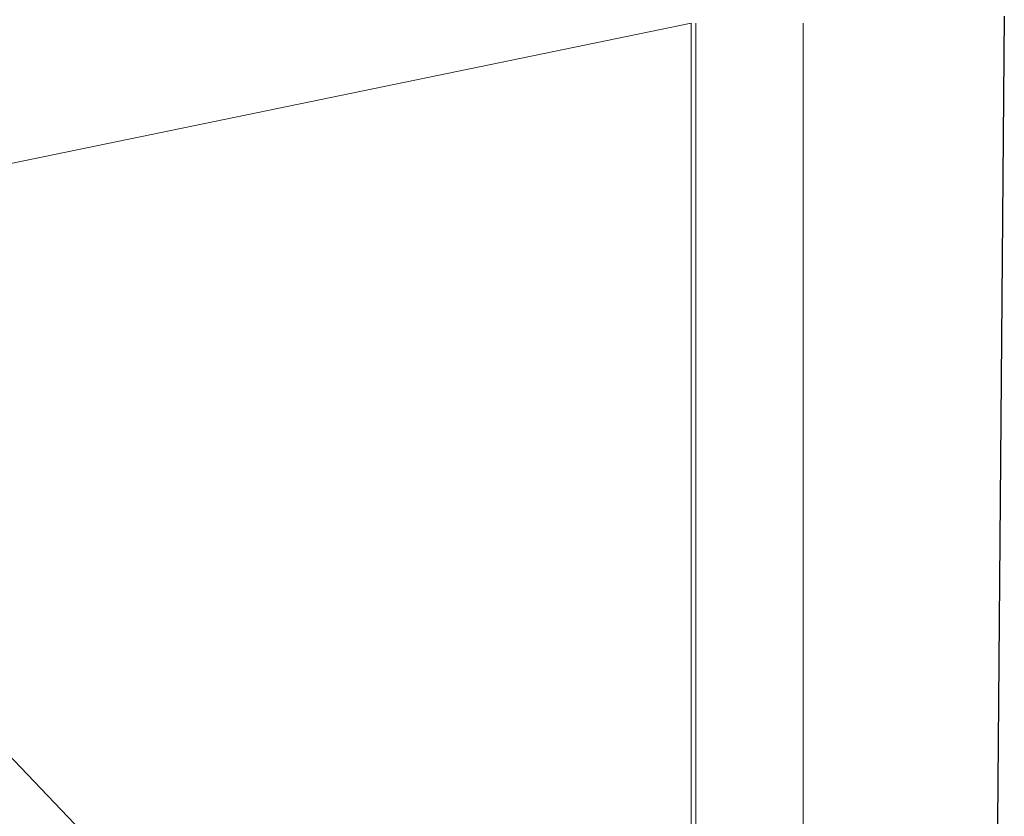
# Model space of a CAD drawing. Header units: millimetres. Extents: x 6612729504 to 6612744462, y 5733542327 to 5733549367.
# Tile 95 of 109: x 6612743039 to 6612743453, y 5733545955 to 5733546289. Entities that reach past the tile are written whole.
import ezdxf

# ---------------------------------------------------------------- set-up
doc = ezdxf.new("R2010")
doc.units = ezdxf.units.MM
doc.header["$MEASUREMENT"] = 0
doc.layers.add('!!!!_SCIANY GRUBE', color=7, linetype='Continuous')
doc.layers.add('L_WIDOKOWE', color=7, linetype='Continuous')

msp = doc.modelspace()

# ---------------------------------------------------------------- linework, layer by layer
at = {"layer": '!!!!_SCIANY GRUBE', "color": 252, "lineweight": 30, "flags": 128}
msp.add_lwpolyline([(6612743452.516495, 5733546290.844685), (6612743443.516495, 5733545206.844683)], dxfattribs=at)
at = {"layer": 'L_WIDOKOWE', "color": 252, "lineweight": 18}
for p, q in [((6612743323.016495, 5733546287.844685), (6612743323.016495, 5733545392.844684)), ((6612743368.016495, 5733546287.844685), (6612743368.016495, 5733545756.844684))]:
    msp.add_line(p, q, dxfattribs=at)
at = {"layer": 'L_WIDOKOWE', "color": 252, "lineweight": 18, "flags": 128}
for points in [[(6612743321.016495, 5733546287.844685), (6612742884.516495, 5733546197.844685)], [(6612743426.016495, 5733545197.844683), (6612743426.016495, 5733545390.844684), (6612743321.016495, 5733545390.844684), (6612743321.016495, 5733546287.844685)], [(6612742884.516495, 5733546137.844685), (6612743321.016495, 5733545679.844684)]]:
    msp.add_lwpolyline(points, dxfattribs=at)

doc.saveas('drawing.dxf')
